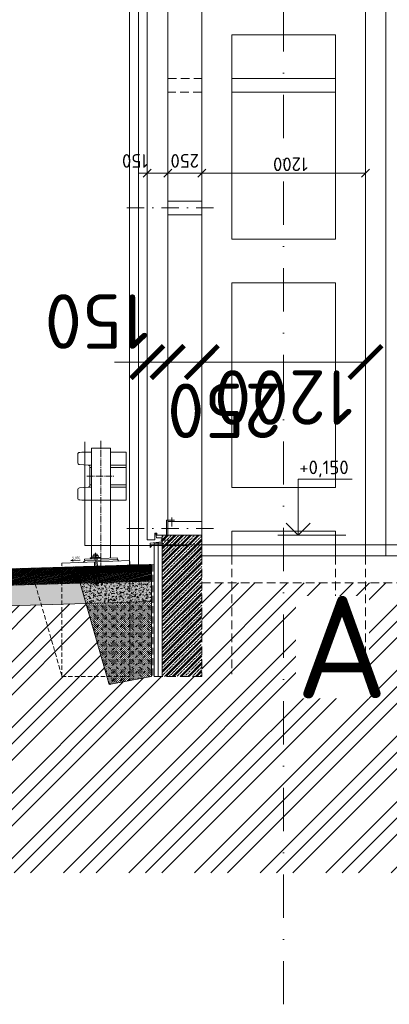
# Model space of a CAD drawing. Header units: millimetres. Extents: x -15830 to 4680139, y -28864 to 2281735.
# Tile 11 of 256: x 124376 to 127087, y 46358 to 53579. Entities that reach past the tile are written whole.
import ezdxf
from ezdxf.enums import TextEntityAlignment as Align

# ---------------------------------------------------------------- set-up
doc = ezdxf.new("R2010")
doc.units = ezdxf.units.MM
for name, pattern in [('AM_DIN_G_W050', [13.75, 9.75, -1.5, 1, -1.5]), ('CENTERX2', [101.6, 63.5, -12.7, 12.7, -12.7]), ('DASHDOT', [25.4, 12.7, -6.35, 0, -6.35]), ('HIDDEN', [9.525, 6.35, -3.175]), ('ČÁRKOVANÁ', [19.05, 12.7, -6.35])]:
    doc.linetypes.add(name, pattern=pattern)
doc.layers.add('_____detaily', color=1, linetype='Continuous')
for name, color, linetype, lineweight in [('A99_N_kce-pohl', 1, 'Continuous', 9), ('A99_N_kce-rez-sil', 6, 'Continuous', 18), ('A99_N_koty-200', 5, 'Continuous', 5), ('A99_N_koty-200 @ 200', 5, 'Continuous', 5), ('A99_N_koty-200 @ 50', 5, 'Continuous', 5), ('A99_N_koty-50-vysk', 160, 'Continuous', 9), ('A99_N_sraf', 252, 'Continuous', 0), ('A99_N_sraf @ 200', 252, 'Continuous', 0), ('A99_N_sraf @ 50', 252, 'Continuous', 0), ('A99_N_txt-popis-200', 240, 'Continuous', 5), ('A99_N_znaceni 200', 5, 'Continuous', 5), ('A99_N_znaceni 50', 5, 'Continuous', 5), ('A99_S_kce-pohl', 7, 'Continuous', 5), ('A99_S_kce-rez-sil', 7, 'Continuous', 15), ('A99_S_osy', 1, 'CENTERX2', 5), ('A99_S_sraf', 252, 'Continuous', 9), ('A99_S_sraf @ 100', 252, 'Continuous', 9), ('A99_S_sraf @ 200', 252, 'Continuous', 9), ('A99_S_sraf @ 50', 252, 'Continuous', 9)]:
    doc.layers.add(name, color=color, linetype=linetype, lineweight=lineweight)
doc.styles.add('A99_kota', font='isocpeur.ttf', dxfattribs={"height": 2})
doc.styles.add('A99_popis', font='isocpeur.ttf')
doc.styles.add('ad_popis 100', font='isocpeur.ttf', dxfattribs={"height": 200})
doc.linetypes.add('IZOLACE', pattern='A,0.00254,-2.54,[134,ltypeshp.shx,S=2.54,R=0,X=-2.54,Y=0],-5.08,[134,ltypeshp.shx,S=2.54,R=180,X=2.54,Y=0],-2.54', length=10.16254)
doc.dimstyles.new('A99_kota_200 new', dxfattribs={"dimscale": 200, "dimtxt": 2, "dimasz": 1.2, "dimexe": 0.5, "dimexo": 1.5, "dimgap": 0.3, "dimtad": 1, "dimdec": 0, "dimzin": 3, "dimdsep": 46, "dimtxsty": 'A99_kota', "dimblk": 'ARCHTICK', "dimcen": 2.5, "dimazin": 2, "dimtfac": 0.75, "dimtdec": 0, "dimtmove": 2, "dimatfit": 0, "dimfxl": 0, "dimtolj": 1, "dimtzin": 0, "dimlwd": 5, "dimlwe": 5, "dimarcsym": 0})
pattern_1 = [(45, (126311.633, 268613.252), (-28.284271, 28.284271), []), (45, (126322.947, 268613.252), (-28.284271, 28.284271), []), (45, (126345.574, 268613.252), (-16.970563, 39.59798), [16, -8, 0, -8])]
pattern_2 = [(320, (126311.63, 268613.25), (-9.41282, -107.589027), [11.25, -123.75]), (265, (126311.63, 268613.25), (112.82882, 20.8127), [9, -99]), (10.4514, (126310.85, 268604.29), (103.41593, -86.776407), [9.56103, -105.171317]), (316.1842, (126341.63, 268613.25), (-24.82785, -160.08616), [16.875, -185.625]), (6.6356, (126339.56, 268599.91), (146.11768, -140.19941), [14.34154, -157.75695]), (261.1842, (126341.63, 268613.25), (146.11779, -140.19929), [13.5, -148.5]), (291, (126334.13, 268598.25), (-60.392834, -89.536058), [11.25, -123.75]), (236, (126334.13, 268598.25), (108.772507, -36.4973), [9, -99]), (341.4514, (126329.1, 268590.79), (48.379575, -126.033394), [9.56103, -105.171317]), (307.5, (126311.633, 268613.252), (49.934078, -1.823978), [0, -97.8, 0, -100.5, 0, -99.375]), (277.5, (126311.633, 268613.25), (59.161757, -39.46043), [0, -57.3, 0, -95.55, 0, -37.875]), (237.5, (126311.633, 268646.702), (-3.383231, -80.0733654), [0, -37.5, 0, -117, 0, -155.25]), (227.5, (126311.63, 268661.7), (15.015747, -87.477925), [0, -48.75, 0, -77.7, 0, -110.25])]
pattern_3 = [(320, (126311.633, 268613.252), (-2.353205, -26.8972568), [2.8125, -30.9375]), (265, (126311.633, 268613.252), (28.207205, 5.203175), [2.25, -24.75]), (10.4514, (126311.437, 268611.01), (25.8539828, -21.6941018), [2.390257, -26.2928292]), (316.1842, (126319.133, 268613.252), (-6.206963, -40.0215393), [4.21875, -46.40625]), (6.6356, (126318.616, 268609.917), (36.52942, -35.0498515), [3.585386, -39.4392375]), (261.1842, (126319.133, 268613.25), (36.5294475, -35.049823), [3.375, -37.125]), (291, (126317.258, 268609.502), (-15.0982084, -22.3840145), [2.8125, -30.9375]), (236, (126317.258, 268609.502), (27.1931267, -9.124325), [2.25, -24.75]), (341.4514, (126316, 268607.637), (12.0948936, -31.5083486), [2.390257, -26.2928292]), (307.5, (126311.633, 268613.252), (12.4835195, -0.45599457), [0, -24.45, 0, -25.125, 0, -24.84375]), (277.5, (126311.633, 268613.252), (14.7904392, -9.86510765), [0, -14.325, 0, -23.8875, 0, -9.46875]), (237.5, (126311.633, 268621.615), (-0.8458077, -20.01834136), [0, -9.375, 0, -29.25, 0, -38.8125]), (227.5, (126311.633, 268625.365), (3.7539368, -21.8694814), [0, -12.1875, 0, -19.425, 0, -27.5625])]
pattern_4 = [(15, (126311.633, 268613.252), (-5.1763809, 19.3185165), [])]
pattern_5 = [(15, (126311.633, 268613.252), (-1.29409523, 4.82962913), [])]

# ---------------------------------------------------------------- blocks, each defined once
blk = doc.blocks.new('_ArchTick')
at = {"color": 0, "linetype": 'ByBlock', "const_width": 0.15}
blk.add_lwpolyline([(-0.5, -0.5), (0.5, 0.5)], dxfattribs=at)
blk = doc.blocks.new('*D704')
at = {"layer": 'A99_N_koty-200', "color": 0, "linetype": 'Continuous', "lineweight": 5, "transparency": 16777216}
for p, q in [((125461.6, 52453.3), (125461.6, 52478.3)), ((125461.6, 52453.3), (125711.6, 52453.3)), ((125711.6, 52253.3), (125711.6, 52478.3))]:
    blk.add_line(p, q, dxfattribs=at)
at = {"layer": 'Defpoints', "color": 0, "linetype": 'Continuous', "transparency": 16777216}
for p in [(125461.6, 52440.2), (125711.6, 52453.3), (125711.6, 51068.3)]:
    blk.add_point(p, dxfattribs=at)
at = {"layer": 'A99_N_koty-200', "color": 0, "linetype": 'Continuous', "lineweight": 5, "transparency": 16777216, "xscale": 60, "yscale": 60, "zscale": 60, "rotation": 180}
blk.add_blockref('_ArchTick', (125461.6, 52453.3), dxfattribs=at)
at = {"layer": 'A99_N_koty-200', "color": 0, "linetype": 'Continuous', "lineweight": 5, "transparency": 16777216, "xscale": 60, "yscale": 60, "zscale": 60}
blk.add_blockref('_ArchTick', (125711.6, 52453.3), dxfattribs=at)
at = {"layer": 'A99_N_koty-200', "color": 0, "linetype": 'Continuous', "transparency": 16777216, "insert": (125586.6, 52543.3), "char_height": 100, "attachment_point": 5, "rotation": 180, "style": 'A99_kota'}
blk.add_mtext('\\A1;250', dxfattribs=at)
blk = doc.blocks.new('*D705')
at = {"layer": 'A99_N_koty-200', "color": 0, "linetype": 'Continuous', "lineweight": 5, "transparency": 16777216}
for p, q in [((125461.6, 51868.3), (125461.6, 50968.3)), ((125461.6, 51068.3), (125221.6, 51068.3)), ((125461.6, 51068.3), (125711.6, 51068.3)), ((125711.6, 51068.3), (125711.6, 50968.3)), ((125711.6, 51068.3), (125951.6, 51068.3))]:
    blk.add_line(p, q, dxfattribs=at)
at = {"layer": 'Defpoints', "color": 0, "linetype": 'Continuous', "transparency": 16777216}
for p in [(125461.6, 52440.2), (125711.6, 51068.3), (125711.6, 51068.3)]:
    blk.add_point(p, dxfattribs=at)
at = {"layer": 'A99_N_koty-200', "color": 0, "linetype": 'Continuous', "lineweight": 5, "transparency": 16777216, "xscale": 240, "yscale": 240, "zscale": 240}
blk.add_blockref('_ArchTick', (125461.6, 51068.3), dxfattribs=at)
at = {"layer": 'A99_N_koty-200', "color": 0, "linetype": 'Continuous', "lineweight": 5, "transparency": 16777216, "xscale": 240, "yscale": 240, "zscale": 240, "rotation": 180}
blk.add_blockref('_ArchTick', (125711.6, 51068.3), dxfattribs=at)
at = {"layer": 'A99_N_koty-200', "color": 0, "linetype": 'Continuous', "transparency": 16777216, "insert": (125876.6, 50710.8), "char_height": 400, "attachment_point": 5, "rotation": 180, "style": 'A99_kota'}
blk.add_mtext('\\A1;250', dxfattribs=at)
blk = doc.blocks.new('*D706')
at = {"layer": 'A99_N_koty-200', "color": 0, "linetype": 'Continuous', "lineweight": 5, "transparency": 16777216}
for p, q in [((125711.6, 52453.3), (125711.6, 52428.3)), ((125711.6, 52453.3), (126911.6, 52453.3)), ((126911.6, 52253.3), (126911.6, 52478.3))]:
    blk.add_line(p, q, dxfattribs=at)
at = {"layer": 'Defpoints', "color": 0, "linetype": 'Continuous', "transparency": 16777216}
for p in [(125711.6, 52453.3), (126911.6, 52453.3), (126911.6, 51068.3)]:
    blk.add_point(p, dxfattribs=at)
at = {"layer": 'A99_N_koty-200', "color": 0, "linetype": 'Continuous', "lineweight": 5, "transparency": 16777216, "xscale": 60, "yscale": 60, "zscale": 60, "rotation": 180}
blk.add_blockref('_ArchTick', (125711.6, 52453.3), dxfattribs=at)
at = {"layer": 'A99_N_koty-200', "color": 0, "linetype": 'Continuous', "lineweight": 5, "transparency": 16777216, "xscale": 60, "yscale": 60, "zscale": 60}
blk.add_blockref('_ArchTick', (126911.6, 52453.3), dxfattribs=at)
at = {"layer": 'A99_N_koty-200', "color": 0, "linetype": 'Continuous', "transparency": 16777216, "insert": (126361.6, 52518.3), "char_height": 100, "attachment_point": 5, "rotation": 180, "style": 'A99_kota'}
blk.add_mtext('\\A1;1200', dxfattribs=at)
blk = doc.blocks.new('*D707')
at = {"layer": 'A99_N_koty-200', "color": 0, "linetype": 'Continuous', "lineweight": 5, "transparency": 16777216}
for p, q in [((125711.6, 51868.3), (125711.6, 50968.3)), ((125711.6, 51068.3), (126911.6, 51068.3)), ((126911.6, 51068.3), (126911.6, 50968.3))]:
    blk.add_line(p, q, dxfattribs=at)
at = {"layer": 'Defpoints', "color": 0, "linetype": 'Continuous', "transparency": 16777216}
for p in [(125711.6, 52453.3), (126911.6, 51068.3), (126911.6, 51068.3)]:
    blk.add_point(p, dxfattribs=at)
at = {"layer": 'A99_N_koty-200', "color": 0, "linetype": 'Continuous', "lineweight": 5, "transparency": 16777216, "xscale": 240, "yscale": 240, "zscale": 240, "rotation": 180}
blk.add_blockref('_ArchTick', (125711.6, 51068.3), dxfattribs=at)
at = {"layer": 'A99_N_koty-200', "color": 0, "linetype": 'Continuous', "lineweight": 5, "transparency": 16777216, "xscale": 240, "yscale": 240, "zscale": 240}
blk.add_blockref('_ArchTick', (126911.6, 51068.3), dxfattribs=at)
at = {"layer": 'A99_N_koty-200', "color": 0, "linetype": 'Continuous', "transparency": 16777216, "insert": (126311.6, 50808.3), "char_height": 400, "attachment_point": 5, "rotation": 180, "style": 'A99_kota'}
blk.add_mtext('\\A1;1200', dxfattribs=at)
blk = doc.blocks.new('*D708')
at = {"layer": 'A99_N_koty-200', "color": 0, "linetype": 'Continuous', "lineweight": 5, "transparency": 16777216}
for p, q in [((125311.6, 52453.3), (125251.6, 52453.3)), ((125311.6, 52253.3), (125311.6, 52478.3)), ((125461.6, 52453.3), (125311.6, 52453.3)), ((125461.6, 52453.3), (125461.6, 52478.3)), ((125461.6, 52453.3), (125521.6, 52453.3))]:
    blk.add_line(p, q, dxfattribs=at)
at = {"layer": 'Defpoints', "color": 0, "linetype": 'Continuous', "transparency": 16777216}
for p in [(125311.6, 52453.3), (125461.6, 52453.3), (125311.6, 51068.3)]:
    blk.add_point(p, dxfattribs=at)
at = {"layer": 'A99_N_koty-200', "color": 0, "linetype": 'Continuous', "lineweight": 5, "transparency": 16777216, "xscale": 60, "yscale": 60, "zscale": 60}
blk.add_blockref('_ArchTick', (125311.6, 52453.3), dxfattribs=at)
at = {"layer": 'A99_N_koty-200', "color": 0, "linetype": 'Continuous', "lineweight": 5, "transparency": 16777216, "xscale": 60, "yscale": 60, "zscale": 60, "rotation": 180}
blk.add_blockref('_ArchTick', (125461.6, 52453.3), dxfattribs=at)
at = {"layer": 'A99_N_koty-200', "color": 0, "linetype": 'Continuous', "transparency": 16777216, "insert": (125221.6, 52543.3), "char_height": 100, "attachment_point": 5, "rotation": 180, "style": 'A99_kota'}
blk.add_mtext('\\A1;150', dxfattribs=at)
blk = doc.blocks.new('*D709')
at = {"layer": 'A99_N_koty-200', "color": 0, "linetype": 'Continuous', "lineweight": 5, "transparency": 16777216}
for p, q in [((125461.6, 51868.3), (125461.6, 50968.3)), ((125311.6, 51068.3), (125071.6, 51068.3)), ((125311.6, 51068.3), (125311.6, 50968.3)), ((125461.6, 51068.3), (125311.6, 51068.3)), ((125461.6, 51068.3), (125701.6, 51068.3))]:
    blk.add_line(p, q, dxfattribs=at)
at = {"layer": 'Defpoints', "color": 0, "linetype": 'Continuous', "transparency": 16777216}
for p in [(125461.6, 52453.3), (125311.6, 51068.3), (125311.6, 51068.3)]:
    blk.add_point(p, dxfattribs=at)
at = {"layer": 'A99_N_koty-200', "color": 0, "linetype": 'Continuous', "lineweight": 5, "transparency": 16777216, "xscale": 240, "yscale": 240, "zscale": 240}
blk.add_blockref('_ArchTick', (125311.6, 51068.3), dxfattribs=at)
at = {"layer": 'A99_N_koty-200', "color": 0, "linetype": 'Continuous', "lineweight": 5, "transparency": 16777216, "xscale": 240, "yscale": 240, "zscale": 240, "rotation": 180}
blk.add_blockref('_ArchTick', (125461.6, 51068.3), dxfattribs=at)
at = {"layer": 'A99_N_koty-200', "color": 0, "linetype": 'Continuous', "transparency": 16777216, "insert": (124941.6, 51365.8), "char_height": 400, "attachment_point": 5, "rotation": 180, "style": 'A99_kota'}
blk.add_mtext('\\A1;150', dxfattribs=at)
blk = doc.blocks.new('*U39')
at = {"color": 0, "linetype": 'ByBlock', "lineweight": -2}
blk.add_line((-3, 0), (7, 0), dxfattribs=at)
for points in [[(0, 0), (0, 8.2), (0, 8.2), (7.9, 8.2)], [(-1.75, 1.75), (0, 0), (1.75, 1.75)]]:
    blk.add_lwpolyline(points, dxfattribs=at)
at = {"color": 0, "linetype": 'ByBlock', "lineweight": -2, "style": 'A99_kota'}
for tag, p in [('VYSKA', (7.4, 10.95)), ('POPIS', (7.4, 7.7))]:
    blk.add_attdef(tag, text='', height=2, dxfattribs=at).set_placement(p, align=Align.TOP_RIGHT)
blk = doc.blocks.new('*U1020')
at = {"layer": 'A99_S_sraf @ 100', "lineweight": 0, "ltscale": 2, "transparency": 33554687}
h = blk.add_hatch(dxfattribs=at)
h.set_pattern_fill('ZELEZOBETON', color=256, scale=8)
h.set_pattern_definition(pattern_1)
h.paths.add_polyline_path([(125711.6, 48763.3), (125711.6, 49798.3), (125421.6, 49798.3), (125421.6, 48763.3)])
at = {"layer": 'A99_S_sraf @ 200', "lineweight": 0, "ltscale": 2, "transparency": 33554687}
h = blk.add_hatch(dxfattribs=at)
h.set_pattern_fill('ZELEZOBETON', color=256, scale=8)
h.set_pattern_definition(pattern_1)
h.paths.add_polyline_path([(125711.6, 48763.3), (125711.6, 49798.3), (125421.6, 49798.3), (125421.6, 48763.3)])
at = {"layer": 'A99_S_sraf @ 50', "lineweight": 0, "ltscale": 2, "transparency": 33554687}
h = blk.add_hatch(dxfattribs=at)
h.set_pattern_fill('ZELEZOBETON', color=256, scale=8)
h.set_pattern_definition(pattern_1)
h.paths.add_polyline_path([(125711.6, 48763.3), (125711.6, 49798.3), (125421.6, 49798.3), (125421.6, 48763.3)])
blk = doc.blocks.new('*U1021')
at = {"layer": 'A99_N_sraf @ 200', "linetype": 'Continuous', "lineweight": 0}
h = blk.add_hatch(dxfattribs=at)
h.set_pattern_fill('ZEM_NASYPANA', color=1, scale=0.1, angle=-90, style=2)
h.set_pattern_definition([(45, (-890688.367, 268613.252), (2e-13, 56.5685425), [20, -60]), (135, (-890645.94, 268641.536), (-56.5685425, 2e-13), [20, -60])])
h.paths.add_polyline_path([(125032, 48703), (125341.6, 48763.3), (125341.6, 49312.5), (124861.1, 49298.1)])
at = {"layer": 'A99_N_sraf @ 50', "linetype": 'Continuous', "lineweight": 0}
h = blk.add_hatch(dxfattribs=at)
h.set_pattern_fill('ZEM_NASYPANA', color=1, scale=0.1, angle=-90, style=2)
h.set_pattern_definition([(45, (-127938.367, 268613.252), (5e-14, 14.14213562), [5, -15]), (135, (-127927.76, 268620.323), (-14.14213562, 5e-14), [5, -15])])
h.paths.add_polyline_path([(125032, 48703), (125341.6, 48763.3), (125341.6, 49312.5), (124861.1, 49298.1)])
blk = doc.blocks.new('*U1022')
at = {"layer": 'A99_S_sraf @ 200', "linetype": 'Continuous', "lineweight": 0, "ltscale": 0.5}
h = blk.add_hatch(dxfattribs=at)
h.set_pattern_fill('AR-CONC', color=1, scale=15, angle=-90, style=2)
h.set_pattern_definition(pattern_2)
h.paths.add_polyline_path([(125341.6, 49312.5), (125341.6, 49462.6), (124957, 49451.1), (124957.4, 49442.1), (124940.4, 49441.4), (124923.4, 49440.7), (124923, 49450), (124818.3, 49446.9), (124861.1, 49298.1)])
at = {"layer": 'A99_S_sraf @ 50', "linetype": 'Continuous', "lineweight": 0, "ltscale": 0.5}
h = blk.add_hatch(dxfattribs=at)
h.set_pattern_fill('AR-CONC', color=1, scale=15, angle=-90, style=2)
h.set_pattern_definition(pattern_3)
h.paths.add_polyline_path([(125341.6, 49312.5), (125341.6, 49462.6), (124957, 49451.1), (124957.4, 49442.1), (124940.4, 49441.4), (124923.4, 49440.7), (124923, 49450), (124818.3, 49446.9), (124861.1, 49298.1)])
blk = doc.blocks.new('*U1023')
at = {"layer": 'A99_S_sraf @ 200', "linetype": 'Continuous', "lineweight": 0}
h = blk.add_hatch(dxfattribs=at)
h.set_pattern_fill('AR-CONC', color=256, scale=15, angle=-90, style=2)
h.set_pattern_definition(pattern_2)
h.paths.add_polyline_path([(121286.4, 49340.9), (108822.5, 48967.1), (108827.2, 48817.1), (121287.9, 49190.9), (124861.1, 49298.1), (124818.3, 49446.9)])
at = {"layer": 'A99_S_sraf @ 50', "linetype": 'Continuous', "lineweight": 0}
h = blk.add_hatch(dxfattribs=at)
h.set_pattern_fill('AR-CONC', color=256, scale=15, angle=-90, style=2)
h.set_pattern_definition(pattern_3)
h.paths.add_polyline_path([(121286.4, 49340.9), (108822.5, 48967.1), (108827.2, 48817.1), (121287.9, 49190.9), (124861.1, 49298.1), (124818.3, 49446.9)])
blk = doc.blocks.new('*U1032')
at = {"layer": 'A99_N_sraf @ 200', "linetype": 'Continuous', "lineweight": 0, "ltscale": 8}
h = blk.add_hatch(dxfattribs=at)
h.set_pattern_fill('ZEM_OBECNE', color=256, scale=10, angle=-30, style=2)
h.set_pattern_definition(pattern_4)
h.paths.add_polyline_path([(124798.4, 49516.3), (124818.3, 49446.9), (125341.6, 49462.6), (125341.6, 49532.6)])
at = {"layer": 'A99_N_sraf @ 50', "linetype": 'Continuous', "lineweight": 0, "ltscale": 8}
h = blk.add_hatch(dxfattribs=at)
h.set_pattern_fill('ZEM_OBECNE', color=256, scale=10, angle=-30, style=2)
h.set_pattern_definition(pattern_5)
h.paths.add_polyline_path([(124798.4, 49516.3), (124818.3, 49446.9), (125341.6, 49462.6), (125341.6, 49532.6)])
blk = doc.blocks.new('*U1033')
at = {"layer": 'A99_N_sraf @ 200', "linetype": 'Continuous', "lineweight": 0, "ltscale": 8}
h = blk.add_hatch(dxfattribs=at)
h.set_pattern_fill('ZDIVO-STR_PEV', color=1, scale=5, style=2)
h.set_pattern_definition([(45, (104892.846, 99904.264), (-10.6066017, 10.6066017), []), (45, (104899.917, 99904.264), (-10.6066017, 10.6066017), []), (135, (104892.846, 99904.264), (-7.0710678, -7.0710678), [])])
h.paths.add_polyline_path([(124784.1, 49565.9), (124798.4, 49516.3), (125341.6, 49532.6), (125341.6, 49582.9)])
at = {"layer": 'A99_N_sraf @ 50', "linetype": 'Continuous', "lineweight": 0, "ltscale": 8}
h = blk.add_hatch(dxfattribs=at)
h.set_pattern_fill('ZDIVO-STR_PEV', color=1, scale=5, style=2)
h.set_pattern_definition([(45, (120956.9363, 226436.005), (-2.65165043, 2.65165043), []), (45, (120958.704, 226436.005), (-2.65165043, 2.65165043), []), (135, (120956.9363, 226436.005), (-1.767766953, -1.767766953), [])])
h.paths.add_polyline_path([(124784.1, 49565.9), (124798.4, 49516.3), (125341.6, 49532.6), (125341.6, 49582.9)])
blk = doc.blocks.new('*U1034')
at = {"layer": 'A99_S_sraf @ 200', "linetype": 'Continuous', "lineweight": 0, "ltscale": 8}
h = blk.add_hatch(dxfattribs=at)
h.set_pattern_fill('ZDIVO-STR_PEV', color=256, scale=5, style=2)
h.set_pattern_definition([(45, (103432.846, 99904.264), (-10.6066017, 10.6066017), []), (45, (103439.917, 99904.264), (-10.6066017, 10.6066017), []), (135, (103432.846, 99904.264), (-7.0710678, -7.0710678), [])])
h.paths.add_polyline_path([(108819.1, 49087), (108820.6, 49037), (124798.4, 49516.3), (124784.1, 49565.9)])
at = {"layer": 'A99_S_sraf @ 50', "linetype": 'Continuous', "lineweight": 0, "ltscale": 8}
h = blk.add_hatch(dxfattribs=at)
h.set_pattern_fill('ZDIVO-STR_PEV', color=256, scale=5, style=2)
h.set_pattern_definition([(45, (120591.9363, 226436.005), (-2.65165043, 2.65165043), []), (45, (120593.704, 226436.005), (-2.65165043, 2.65165043), []), (135, (120591.9363, 226436.005), (-1.767766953, -1.767766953), [])])
h.paths.add_polyline_path([(108819.1, 49087), (108820.6, 49037), (124798.4, 49516.3), (124784.1, 49565.9)])
blk = doc.blocks.new('*U1035')
at = {"layer": 'A99_S_sraf @ 200', "linetype": 'Continuous', "lineweight": 0, "ltscale": 8}
h = blk.add_hatch(dxfattribs=at)
h.set_pattern_fill('ZEM_OBECNE', color=256, scale=10, angle=-30, style=2)
h.set_pattern_definition(pattern_4)
h.paths.add_polyline_path([(108820.6, 49037), (108822.7, 48967), (124818.3, 49446.9), (124798.4, 49516.3)])
at = {"layer": 'A99_S_sraf @ 50', "linetype": 'Continuous', "lineweight": 0, "ltscale": 8}
h = blk.add_hatch(dxfattribs=at)
h.set_pattern_fill('ZEM_OBECNE', color=256, scale=10, angle=-30, style=2)
h.set_pattern_definition(pattern_5)
h.paths.add_polyline_path([(108820.6, 49037), (108822.7, 48967), (124818.3, 49446.9), (124798.4, 49516.3)])
blk = doc.blocks.new('*U1016')
at = {"layer": 'A99_N_koty-200 @ 200', "linetype": 'Continuous'}
dim = blk.add_linear_dim(base=(125711.6, 51068.3), p1=(125461.6, 52440.2), p2=(125711.6, 51068.3), dimstyle='A99_kota_200 new', override={"dimscale": 200, "dimtix": 1, "dimtofl": 1, "dimtmove": 2, "dimatfit": 0}, dxfattribs=at)
dim.commit()
dim.dimension.update_dxf_attribs({"geometry": '*D705', "text_midpoint": (125876.6, 50710.8), "dimtype": 128})
at = {"layer": 'A99_N_koty-200 @ 50', "linetype": 'Continuous'}
dim = blk.add_linear_dim(base=(125711.6, 52453.3), p1=(125461.6, 52440.2), p2=(125711.6, 51068.3), dimstyle='A99_kota_200 new', override={"dimscale": 50, "dimtix": 1, "dimtofl": 1, "dimtmove": 2, "dimatfit": 0}, dxfattribs=at)
dim.commit()
dim.dimension.update_dxf_attribs({"geometry": '*D704', "text_midpoint": (125586.6, 52543.3), "dimtype": 128})
blk = doc.blocks.new('*U1017')
at = {"layer": 'A99_N_koty-200 @ 200', "linetype": 'Continuous'}
dim = blk.add_linear_dim(base=(126911.6, 51068.3), p1=(125711.6, 52453.3), p2=(126911.6, 51068.3), dimstyle='A99_kota_200 new', override={"dimscale": 200, "dimtix": 1, "dimtofl": 1, "dimtmove": 2, "dimatfit": 0}, dxfattribs=at)
dim.commit()
dim.dimension.update_dxf_attribs({"geometry": '*D707', "text_midpoint": (126311.6, 50808.3)})
at = {"layer": 'A99_N_koty-200 @ 50', "linetype": 'Continuous'}
dim = blk.add_linear_dim(base=(126911.6, 52453.3), p1=(125711.6, 52453.3), p2=(126911.6, 51068.3), dimstyle='A99_kota_200 new', override={"dimscale": 50, "dimtix": 1, "dimtofl": 1, "dimtmove": 2, "dimatfit": 0}, dxfattribs=at)
dim.commit()
dim.dimension.update_dxf_attribs({"geometry": '*D706', "text_midpoint": (126361.6, 52518.3), "dimtype": 128})
blk = doc.blocks.new('*U1018')
at = {"layer": 'A99_N_koty-200 @ 200', "linetype": 'Continuous'}
dim = blk.add_linear_dim(base=(125311.6, 51068.3), p1=(125461.6, 52453.3), p2=(125311.6, 51068.3), dimstyle='A99_kota_200 new', override={"dimscale": 200, "dimtix": 1, "dimtofl": 1, "dimtmove": 2, "dimatfit": 0}, dxfattribs=at)
dim.commit()
dim.dimension.update_dxf_attribs({"geometry": '*D709', "text_midpoint": (124941.6, 51365.8), "dimtype": 128})
at = {"layer": 'A99_N_koty-200 @ 50', "linetype": 'Continuous'}
dim = blk.add_linear_dim(base=(125311.6, 52453.3), p1=(125461.6, 52453.3), p2=(125311.6, 51068.3), dimstyle='A99_kota_200 new', override={"dimscale": 50, "dimtix": 1, "dimtofl": 1, "dimtmove": 2, "dimatfit": 0}, dxfattribs=at)
dim.commit()
dim.dimension.update_dxf_attribs({"geometry": '*D708', "text_midpoint": (125221.6, 52543.3), "dimtype": 128})

msp = doc.modelspace()

# ---------------------------------------------------------------- hatches: boundary and pattern name
at = {"layer": 'A99_N_sraf @ 200', "linetype": 'Continuous', "lineweight": 0}
h = msp.add_hatch(dxfattribs=at)
h.set_pattern_fill('AR-CONC', color=1, scale=0.025, angle=-90, style=2)
h.set_pattern_definition([(320, (126311.63303, 268613.25207), (-0.01568803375, -0.17931504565), [0.01875, -0.20625]), (265, (126311.63303, 268613.25207), (0.18804803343, 0.0346878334), [0.015, -0.165]), (10.4514, (126311.63172, 268613.23713), (0.17235988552, -0.14462734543), [0.0159350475, -0.175285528]), (316.1842, (126311.68303, 268613.25207), (-0.04137975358, -0.26681026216), [0.028125, -0.309375]), (6.6356, (126311.67958, 268613.22984), (0.24352946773, -0.2336656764), [0.023902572, -0.26292825]), (261.1842, (126311.68303, 268613.25207), (0.24352965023, -0.2336654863), [0.0225, -0.2475]), (291, (126311.67053, 268613.22707), (-0.10065472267, -0.14922676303), [0.01875, -0.20625]), (236, (126311.67053, 268613.22707), (0.18128751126, -0.06082883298), [0.015, -0.165]), (341.4514, (126311.66214, 268613.21463), (0.08063262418, -0.21005565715), [0.0159350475, -0.175285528]), (307.5, (126311.63303, 268613.25207), (0.083223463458, -0.00303996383), [0, -0.163, 0, -0.1675, 0, -0.165625]), (277.5, (126311.63303, 268613.25207), (0.09860292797, -0.06576738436), [0, -0.0955, 0, -0.15925, 0, -0.063125]), (237.5, (126311.63303, 268613.30782), (-0.005638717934, -0.133455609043), [0, -0.0625, 0, -0.195, 0, -0.25875]), (227.5, (126311.63303, 268613.33282), (0.02502624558, -0.145796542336), [0, -0.08125, 0, -0.1295, 0, -0.18375])])
h.paths.add_polyline_path([(124818.331, 49446.899), (124861.07, 49298.114), (125341.633, 49312.531), (125341.633, 49462.706)])
at = {"layer": 'A99_S_sraf', "linetype": 'Continuous', "lineweight": 0}
h = msp.add_hatch(dxfattribs=at)
h.set_pattern_fill('ZEM_PUVODNI', color=256, scale=85, angle=-90)
h.set_pattern_definition([(45, (126911.63, 55308.25), (-240.4163, 240.4163), []), (45, (127031.84, 55308.25), (-240.4163, 240.4163), []), (45, (127152.05, 55308.25), (-240.4163, 240.4163), [])])
h.paths.add_polyline_path([(108826.665, 48835.896), (121285.505, 49190.847), (124861.07, 49298.114), (125032.026, 48702.972), (125341.633, 48763.252), (125711.633, 48763.252), (125711.633, 49448.252), (209961.633, 49448.252), (209961.633, 47323.252), (108824.133, 47323.252)])

# ---------------------------------------------------------------- linework, layer by layer
at = {"layer": '_____detaily', "linetype": 'HIDDEN', "lineweight": 5, "ltscale": 5}
msp.add_line((124684.633, 48768.921), (124456.57, 49556.1), dxfattribs=at)
at = {"layer": '_____detaily', "linetype": 'AM_DIN_G_W050', "lineweight": 5, "ltscale": 5}
for points in [[(124971.633, 50491.002), (124971.633, 49468.252)], [(124868.606, 50231.246), (125069.85, 50231.246)]]:
    msp.add_lwpolyline(points, dxfattribs=at)
at = {"layer": '_____detaily', "linetype": 'Continuous', "lineweight": 5}
for points in [[(124684.633, 49592.24), (125184.633, 49612.394)], [(124751.106, 49612.169), (124768.11, 49618.085)], [(124751.106, 49612.169), (124818.098, 49614.869)], [(124751.106, 49612.169), (124768.531, 49607.641)], [(124852.475, 49611.516), (124842.487, 49598.603)], [(124912.161, 49632.937), (124893.676, 49632.192), (124893.958, 49625.197)], [(124919.55, 49648.247), (124911.557, 49647.925), (124912.161, 49632.937), (124932.644, 49633.763)], [(124931.638, 49658.742), (124919.148, 49658.239), (124919.55, 49648.247), (124932.04, 49648.75)], [(124931.638, 49658.742), (124944.127, 49659.246), (124944.53, 49649.254), (124932.04, 49648.75)], [(124944.53, 49649.254), (124952.524, 49649.576), (124953.128, 49634.588), (124932.644, 49633.763)], [(124953.128, 49634.588), (124971.613, 49635.333), (124971.895, 49628.339)], [(125092.281, 49621.182), (125103.276, 49609.115)], [(124919.79, 49518.151), (124920.616, 49497.668), (124938.102, 49498.372)], [(124954.762, 49519.561), (124955.588, 49499.077), (124938.102, 49498.372)], [(124927.706, 49445.911), (124927.908, 49440.915), (124940.398, 49441.419)], [(124952.686, 49446.918), (124952.887, 49441.922), (124940.398, 49441.419)]]:
    msp.add_lwpolyline(points, dxfattribs=at)
at = {"layer": '_____detaily', "linetype": 'HIDDEN', "lineweight": 5, "ltscale": 5}
for points in [[(124684.633, 48763.252), (125184.633, 48763.252), (125184.633, 49612.394)], [(124921.549, 49648.327), (124925.878, 49540.915)], [(124942.532, 49649.173), (124946.861, 49541.76)], [(124684.633, 48763.252), (124684.633, 48763.252), (124684.633, 49592.24)], [(124934.743, 49569.295), (124916.258, 49568.55), (124918.292, 49518.091), (124937.276, 49518.856)], [(124935.742, 49569.335), (124954.227, 49570.08), (124956.261, 49519.621), (124937.276, 49518.856)], [(124921.116, 49497.688), (124923.21, 49445.73), (124940.196, 49446.415)], [(124955.088, 49499.057), (124957.182, 49447.099), (124940.196, 49446.415)]]:
    msp.add_lwpolyline(points, dxfattribs=at)
at = {"layer": '_____detaily', "linetype": 'Continuous', "lineweight": 5}
msp.add_lwpolyline([(124851.992, 49623.506), (124852.475, 49611.516), (125092.281, 49621.182), (125091.797, 49633.172)], close=True, dxfattribs=at)
at = {"layer": '_____detaily', "linetype": 'AM_DIN_G_W050', "lineweight": 5, "ltscale": 2}
msp.add_lwpolyline([(124931.416, 49670.366), (124941.042, 49431.56)], dxfattribs=at)
at = {"layer": 'A99_N_kce-pohl', "color": 1, "linetype": 'Continuous', "lineweight": 5}
msp.add_line((127061.633, 54598.252), (127061.633, 49648.252), dxfattribs=at)
msp.add_lwpolyline([(125181.633, 62583.252), (125246.633, 62583.252), (125246.633, 49580.713), (125181.633, 49580.713)], close=True, dxfattribs=at)
at = {"layer": 'A99_N_kce-pohl', "color": 1, "linetype": 'Continuous', "lineweight": 20}
for points in [[(124831.467, 50406.241), (124816.133, 50405.73, 0.4044874), (124801.633, 50390.738), (124801.633, 50331.458, 0.38819384), (124815.29, 50316.519), (124876.879, 50310.983, -0.38926879), (124890.633, 50295.764), (124890.633, 50231.246)], [(124831.467, 50056.252), (124816.133, 50056.763, -0.4044874), (124801.633, 50071.755), (124801.633, 50131.034, -0.38819384), (124815.29, 50145.974), (124876.879, 50151.51, 0.38926879), (124890.633, 50166.729), (124890.633, 50231.246)]]:
    msp.add_lwpolyline(points, format="xyb", dxfattribs=at)
at = {"layer": 'A99_N_kce-pohl', "color": 1, "linetype": 'Continuous', "lineweight": 5}
for points in [[(124831.467, 50406.253), (124901.633, 50406.253)], [(124901.633, 50436.002), (125041.633, 50435.502)], [(124901.633, 50406.253), (124901.633, 50435.752)], [(124901.633, 49628.252), (124901.633, 50408.252)], [(125041.633, 49633.252), (125041.633, 50435.752)], [(125041.633, 50406.252), (125156.633, 50406.252)], [(125156.633, 50406.252), (125156.632, 50056.252)], [(124877.961, 50310.842), (124901.633, 50310.842)], [(124890.633, 50295.746), (124901.633, 50295.746)], [(125041.633, 50310.842), (125156.633, 50310.842)], [(125041.633, 50295.746), (125156.633, 50295.746)], [(124877.961, 50151.651), (124901.633, 50151.651)], [(124890.633, 50166.746), (124901.633, 50166.746)], [(125041.633, 50166.746), (125156.633, 50166.746)], [(125041.633, 50151.651), (125156.633, 50151.651)], [(124831.45, 50056.252), (125156.632, 50056.252)]]:
    msp.add_lwpolyline(points, dxfattribs=at)
at = {"layer": 'A99_N_kce-pohl', "color": 1, "lineweight": 5}
for points in [[(125491.633, 49863.252), (125491.633, 49928.252)], [(125411.633, 49763.252), (125476.633, 49763.252)]]:
    msp.add_lwpolyline(points, dxfattribs=at)
at = {"layer": 'A99_N_kce-rez-sil'}
for points in [[(125311.633, 54638.252), (125311.633, 49763.696)], [(125461.633, 54638.252), (125461.633, 49798.252)], [(125311.633, 49763.696), (125366.633, 49763.696), (125366.633, 49813.696)]]:
    msp.add_lwpolyline(points, dxfattribs=at)
at = {"layer": 'A99_N_kce-rez-sil', "color": 1, "lineweight": 5}
msp.add_lwpolyline([(125381.633, 49798.252), (125421.633, 49798.252)], dxfattribs=at)
at = {"layer": 'A99_N_kce-rez-sil', "color": 1, "lineweight": 13}
for points in [[(125361.633, 49583.252), (125361.633, 49740.752)], [(125361.633, 49740.752), (125421.633, 49740.752)]]:
    msp.add_lwpolyline(points, dxfattribs=at)
at = {"layer": 'A99_N_sraf', "color": 1, "linetype": 'IZOLACE', "lineweight": 0, "ltscale": 2}
msp.add_lwpolyline([(125391.633, 49740.752), (125391.633, 48763.252)], dxfattribs=at)
at = {"layer": 'A99_N_znaceni 200'}
msp.add_lwpolyline([(125331.633, 49728.252), (127807.469, 49728.252), (127807.469, 49940.383)], dxfattribs=at)
at = {"layer": 'A99_N_znaceni 50'}
msp.add_lwpolyline([(124854.133, 50482.256), (124854.133, 49723.252), (125614.418, 49723.252)], dxfattribs=at)
at = {"layer": 'A99_S_kce-pohl'}
for p, q in [((125711.633, 62413.434), (125711.633, 49798.252)), ((126911.633, 56708.252), (126911.633, 49648.252)), ((127061.633, 55208.252), (127061.633, 49648.252)), ((125931.633, 53468.252), (125931.633, 51968.252)), ((125931.633, 53468.252), (126691.633, 53468.252)), ((126691.633, 53468.252), (126691.633, 51968.252)), ((125931.633, 53148.252), (126691.633, 53148.252)), ((125931.633, 53048.252), (126691.633, 53048.252)), ((125931.633, 51968.252), (126691.633, 51968.252)), ((125931.633, 51648.252), (125931.633, 50148.252)), ((125931.633, 51648.252), (126691.633, 51648.252)), ((126691.633, 51648.252), (126691.633, 50148.252)), ((125931.633, 50148.252), (126691.633, 50148.252)), ((125931.633, 49828.252), (125931.633, 49648.252)), ((125931.633, 49828.252), (126691.633, 49828.252)), ((126691.633, 49828.252), (126691.633, 49648.252))]:
    msp.add_line(p, q, dxfattribs=at)
for points in [[(108819.133, 49086.977), (124784.14, 49565.927)], [(108820.632, 49037), (124798.386, 49516.332)], [(108822.731, 48967.031), (124818.331, 49446.899)], [(108827.229, 48817.098), (124861.07, 49298.114)]]:
    msp.add_lwpolyline(points, dxfattribs=at)
at = {"layer": 'A99_S_kce-rez-sil', "color": 7, "linetype": 'Continuous', "lineweight": 15}
for q in [(125711.633, 49798.252), (152741.633, 49648.252)]:
    msp.add_line((125711.633, 49648.252), q, dxfattribs=at)
at = {"layer": 'A99_S_kce-rez-sil', "color": 1, "linetype": 'Continuous', "lineweight": 5}
for p, q in [((125032.026, 48702.972), (124784.14, 49565.927)), ((125341.633, 49582.852), (125341.633, 48763.252)), ((125341.231, 48762.64), (125032.026, 48702.972))]:
    msp.add_line(p, q, dxfattribs=at)
at = {"layer": 'A99_S_kce-rez-sil', "color": 7, "linetype": 'HIDDEN', "lineweight": 5, "ltscale": 10}
msp.add_line((125711.633, 49448.252), (209961.633, 49448.252), dxfattribs=at)
at = {"layer": 'A99_S_kce-rez-sil', "linetype": 'HIDDEN', "ltscale": 10}
msp.add_lwpolyline([(125461.633, 53148.252), (125711.633, 53148.252), (125711.633, 53048.252), (125461.633, 53048.252)], close=True, dxfattribs=at)
at = {"layer": 'A99_S_kce-rez-sil', "linetype": 'Continuous', "flags": 128}
for points in [[(125461.633, 52248.252), (125711.633, 52248.252), (125711.633, 52148.252), (125461.633, 52148.252)], [(125461.633, 49898.252), (125711.633, 49898.252), (125711.633, 49798.252), (125461.633, 49798.252)]]:
    msp.add_lwpolyline(points, close=True, dxfattribs=at)
at = {"layer": 'A99_S_kce-rez-sil', "color": 1, "linetype": 'Continuous', "lineweight": 5}
for points in [[(125511.633, 49908.252), (125451.633, 49908.252), (125451.633, 49798.252), (125421.633, 49798.252), (125421.633, 49743.252)], [(125341.464, 49718.845), (125331.918, 49709.299), (125331.918, 49740.799), (125419.133, 49748.655), (125419.133, 49781.041)], [(125366.633, 49813.696), (125381.633, 49813.696), (125381.633, 49798.252)], [(125375.149, 49809.297), (125379.871, 49778.252), (125421.633, 49778.252), (125421.633, 49738.252)], [(124798.386, 49516.332), (125341.633, 49532.63)], [(124818.331, 49446.899), (125341.633, 49462.598)], [(124861.07, 49298.114), (125341.633, 49312.531)]]:
    msp.add_lwpolyline(points, dxfattribs=at)
at = {"layer": 'A99_S_kce-rez-sil', "color": 1, "linetype": 'Continuous', "lineweight": 5, "flags": 128}
for points in [[(125461.633, 49798.252), (125421.633, 49798.252), (125421.633, 49798.252)], [(125421.633, 49798.252), (125421.633, 48763.252)], [(125361.633, 49583.252), (125361.633, 48763.252)]]:
    msp.add_lwpolyline(points, dxfattribs=at)
at = {"layer": 'A99_S_kce-rez-sil', "color": 7, "linetype": 'HIDDEN', "lineweight": 5, "ltscale": 10}
for points in [[(125711.633, 49648.252), (125711.633, 48763.252)], [(125931.633, 49648.252), (125931.633, 48778.252)], [(126691.633, 49648.252), (126691.633, 48778.252)], [(125361.633, 48763.252), (125711.633, 48763.252)]]:
    msp.add_lwpolyline(points, dxfattribs=at)
at = {"layer": 'A99_S_kce-rez-sil', "color": 1, "linetype": 'Continuous', "lineweight": 9}
msp.add_lwpolyline([(124784.14, 49565.927), (125361.633, 49583.252)], dxfattribs=at)
at = {"layer": 'A99_S_kce-rez-sil', "color": 1, "linetype": 'ČÁRKOVANÁ', "lineweight": 5, "ltscale": 4}
msp.add_lwpolyline([(125351.633, 49583.052), (125351.633, 48763.252)], dxfattribs=at)
at = {"layer": 'A99_S_osy', "linetype": 'DASHDOT', "lineweight": 5, "ltscale": 25}
msp.add_lwpolyline([(126311.633, 46358.434), (126311.633, 66378.434)], dxfattribs=at)
at = {"layer": 'A99_S_osy', "linetype": 'DASHDOT', "lineweight": 5, "ltscale": 10}
for points in [[(125161.633, 52198.252), (125826.633, 52198.252)], [(125161.633, 49848.252), (125826.633, 49848.252)]]:
    msp.add_lwpolyline(points, dxfattribs=at)

# ---------------------------------------------------------------- block references
at = {"layer": 'A99_N_koty-200'}
for name in ['*U1018', '*U1016', '*U1017']:
    msp.add_blockref(name, (0, 0), dxfattribs=at)
at = {"layer": 'A99_N_koty-50-vysk', "lineweight": 5, "xscale": 50, "yscale": 50, "zscale": 50}
msp.add_blockref('*U39', (126418.667, 49798.252), dxfattribs=at).add_auto_attribs({'VYSKA': '+0,150'})
at = {"layer": 'A99_N_sraf'}
for name in ['*U1033', '*U1032', '*U1021']:
    msp.add_blockref(name, (0, 0), dxfattribs=at)
at = {"layer": 'A99_S_sraf'}
for name in ['*U1020', '*U1034', '*U1035', '*U1022', '*U1023']:
    msp.add_blockref(name, (0, 0), dxfattribs=at)

# ---------------------------------------------------------------- texts
at = {"layer": '_____detaily', "lineweight": 5, "style": 'A99_popis'}
msp.add_text('3,0%%%', height=20, dxfattribs=at).set_placement((124756.133, 49622.002))

# ---------------------------------------------------------------- next in the draw order: texts
at = {"layer": 'A99_N_txt-popis-200', "color": 1, "lineweight": 0, "insert": (126401.633, 49353.252), "char_height": 750, "width": 535, "attachment_point": 1, "style": 'ad_popis 100', "bg_fill": 3, "box_fill_scale": 1, "bg_fill_color": 256, "bg_fill_transparency": 0}
msp.add_mtext('A', dxfattribs=at)

# ---------------------------------------------------------------- next in the draw order: linework, layer by layer
at = {"layer": 'A99_S_kce-rez-sil', "color": 7, "linetype": 'HIDDEN', "lineweight": 5, "ltscale": 10}
msp.add_lwpolyline([(126911.633, 49648.252), (126911.633, 48778.252)], dxfattribs=at)

doc.saveas('drawing.dxf')
